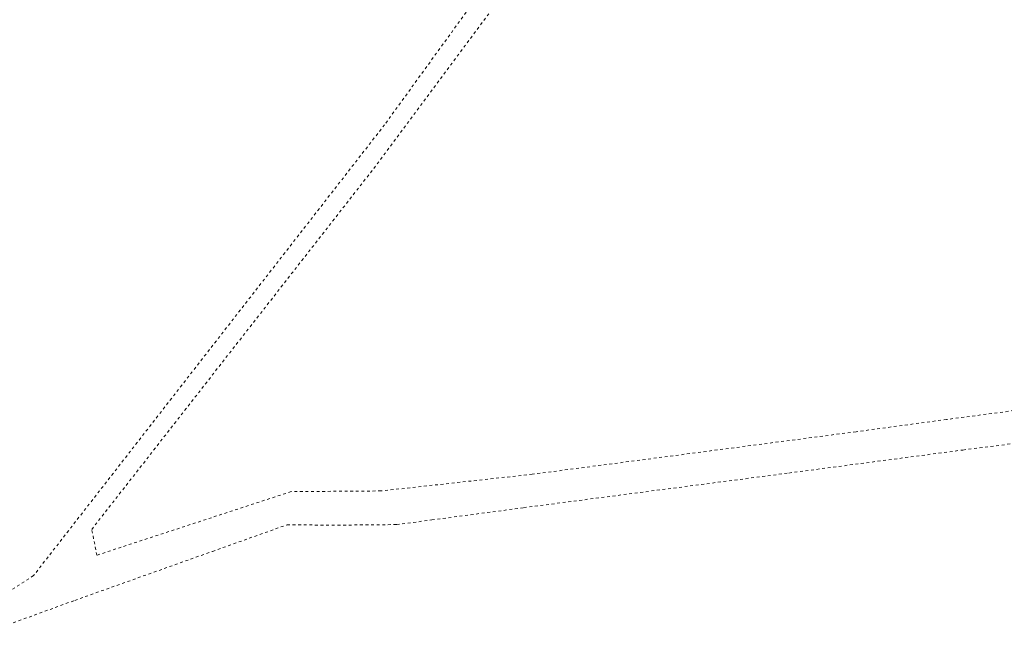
# Model space of a CAD drawing. Header units: metres. Extents: x 7527663 to 7537587, y 5492976 to 5503267.
# Tile 30 of 256: x 7533375 to 7533551, y 5498059 to 5498169. Entities that reach past the tile are written whole.
import ezdxf

# ---------------------------------------------------------------- set-up
doc = ezdxf.new("R2010")
doc.units = ezdxf.units.M
doc.linetypes.add('egug-500', pattern=[1, 0.5, -0.5])

msp = doc.modelspace()

# ---------------------------------------------------------------- linework, layer by layer
at = {"layer": '218-kontur użytku gruntowego', "color": 7, "linetype": 'egug-500', "lineweight": 18, "flags": 128}
for points in [[(7533464.51, 5498184.18), (7533439.96, 5498150.29)], [(7533438.03, 5498142.47), (7533465.36, 5498179.28)], [(7533439.96, 5498150.29), (7533377.17, 5498069.59)], [(7533387.58, 5498077.87), (7533438.03, 5498142.47)], [(7533556.47, 5498099.66), (7533540.45, 5498097.54)], [(7533540.45, 5498097.54), (7533524.27, 5498095.35)], [(7533524.27, 5498095.35), (7533466.38, 5498087.74)], [(7533543.39, 5498092.08), (7533568.25, 5498095.27)], [(7533512.27, 5498087.96), (7533543.39, 5498092.08)], [(7533466.38, 5498087.74), (7533439.32, 5498084.75)], [(7533464.87, 5498081.76), (7533512.27, 5498087.96)], [(7533423.23, 5498084.63), (7533388.5, 5498073.26)], [(7533439.32, 5498084.75), (7533423.23, 5498084.63)], [(7533448.41, 5498079.56), (7533464.87, 5498081.76)], [(7533442.12, 5498078.73), (7533448.41, 5498079.56)], [(7533388.5, 5498073.26), (7533387.58, 5498077.87)], [(7533409.17, 5498073.94), (7533422.51, 5498078.69)], [(7533422.51, 5498078.69), (7533431.56, 5498078.63)], [(7533431.56, 5498078.63), (7533442.12, 5498078.73)], [(7533384.55, 5498065.17), (7533409.17, 5498073.94)], [(7533377.17, 5498069.59), (7533367.97, 5498063.67)], [(7533368.86, 5498059.45), (7533384.55, 5498065.17)]]:
    msp.add_lwpolyline(points, dxfattribs=at)

doc.saveas('drawing.dxf')
